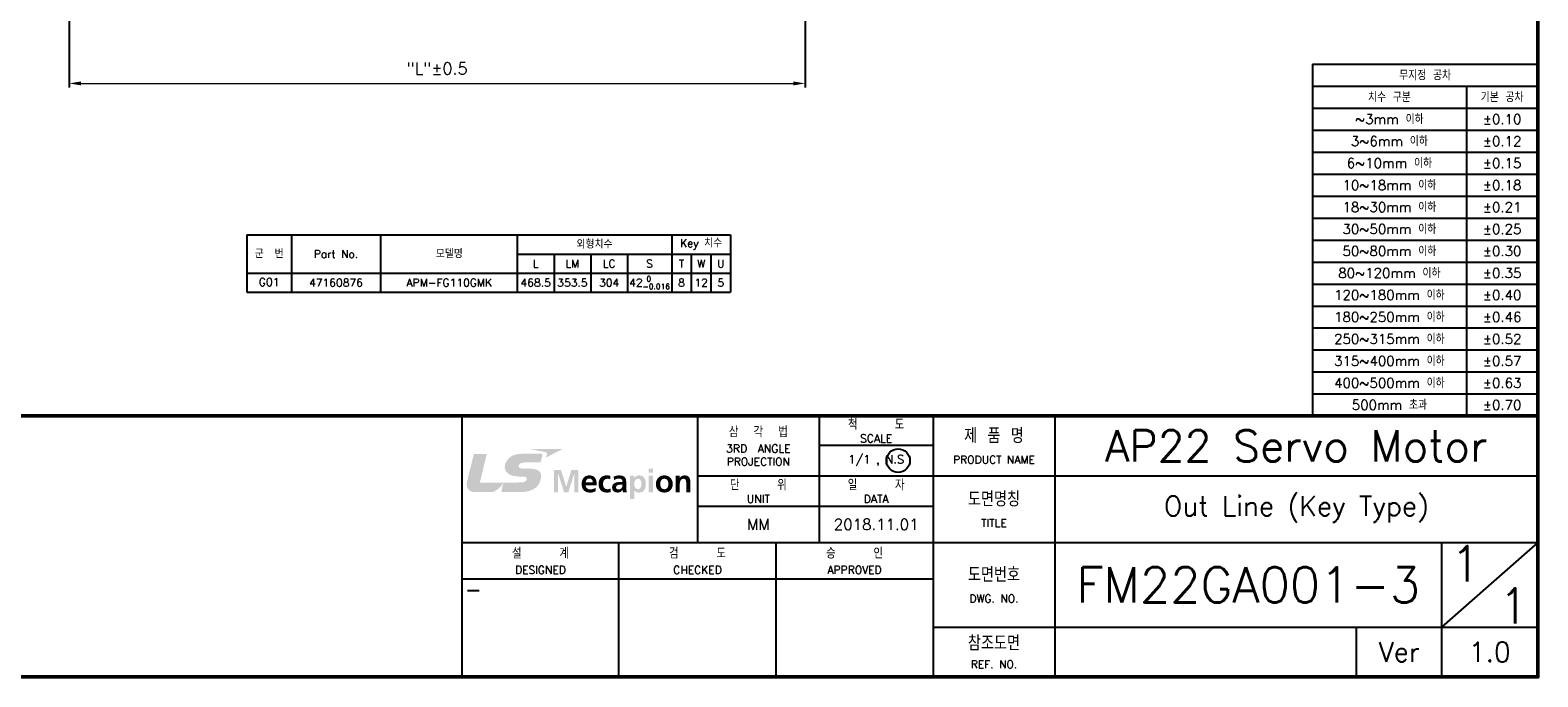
# Model space of a CAD drawing. Header units: inches. Extents: x 0 to 1485, y 0 to 1050.
# Tile 2 of 4: x 525 to 1485, y 0 to 412. Entities that reach past the tile are written whole.
import ezdxf
from ezdxf.enums import TextEntityAlignment as Align

# ---------------------------------------------------------------- set-up
doc = ezdxf.new("R2010")
doc.units = ezdxf.units.IN
doc.header["$LTSCALE"] = 0.25
doc.layers.get('0').update_dxf_attribs({"lineweight": 35})
doc.styles.add('GSG1', font='romans.shx', dxfattribs={"bigfont": 'GSG1.shx'})
doc.dimstyles.new('도면 치수', dxfattribs={"dimscale": 0, "dimtxt": 7.5, "dimasz": 7.5, "dimexe": 2.5, "dimexo": 2.5, "dimgap": 5, "dimtad": 1, "dimdec": 8, "dimdsep": 46, "dimtxsty": 'GSG1', "dimcen": 0, "dimclrd": 3, "dimclre": 3, "dimclrt": 2, "dimadec": 5, "dimazin": 2, "dimtfac": 1, "dimtdec": 8, "dimtmove": 0, "dimatfit": 2, "dimfxl": 0, "dimtolj": 1, "dimtzin": 0, "dimlwd": 15, "dimarcsym": 0})

# ---------------------------------------------------------------- blocks, each defined once
blk = doc.blocks.new('*D6')
at = {"color": 3, "lineweight": -2, "ltscale": 0.5}
for p, q in [((1018.5, 672.5), (1018.5, 375.56)), ((550, 652.5), (550, 375.56))]:
    blk.add_line(p, q, dxfattribs=at)
at = {"color": 3, "lineweight": 15, "ltscale": 0.5}
blk.add_line((557.5, 378.06), (1011, 378.06), dxfattribs=at)
for points in [[(557.5, 379.31), (557.5, 376.81), (550, 378.06)], [(1011, 379.31), (1011, 376.81), (1018.5, 378.06)]]:
    blk.add_solid(points, dxfattribs=at)
at = {"color": 2, "lineweight": 15, "ltscale": 0.5, "insert": (784.25, 387.53), "char_height": 7.5, "attachment_point": 5, "style": 'GSG1'}
blk.add_mtext('\\A1;"L"%%P0.5', dxfattribs=at)

msp = doc.modelspace()

# ---------------------------------------------------------------- hatches: boundary and pattern name
at = {"lineweight": -3}
h = msp.add_hatch(color=240, dxfattribs=at)
h.dxf.hatch_style = 2
edge = h.paths.add_edge_path()
edge.add_spline(control_points=[(843.74833658, 145.10111976), (843.74833658, 145.10111976), (864.02483092, 145.10111976), (864.02483092, 145.10111976), (864.02483092, 145.10111976), (853.59676602, 139.74570462), (853.59676602, 139.74570462), (853.59676602, 139.74570462), (854.01722001, 141.50073061), (854.14281889, 142.02461897), (854.27647758, 142.57906748), (854.09781822, 142.99515573), (853.31668725, 143.15500885), (852.53488462, 143.31419031), (843.74833658, 145.10111976), (843.74833658, 145.10111976)], knot_values=[0, 0, 0, 0, 1, 1, 1, 2, 2, 2, 3, 3, 3, 4, 4, 4, 5, 5, 5, 5], degree=3, periodic=0)
h = msp.add_hatch(color=166, dxfattribs=at)
h.dxf.hatch_style = 2
edge = h.paths.add_edge_path()
edge.add_spline(control_points=[(838.84863714, 127.5428), (840.44851158, 127.5428), (841.33576353, 127.31712502), (841.35725639, 126.24919876), (841.37136107, 125.66217514), (840.96904168, 124.97574706), (840.53716961, 124.64059284), (839.55924468, 123.88699959), (838.6975155, 123.80572973), (834.11214908, 123.80572973), (834.11214908, 123.80572973), (811.47412723, 123.80572973), (811.47412723, 123.80572973), (811.47412723, 123.80572973), (815.84792335, 142.06726886), (815.84792335, 142.06726886), (815.84792335, 142.06726886), (808.28512477, 142.06726886), (808.28512477, 142.06726886), (807.77937101, 142.06726886), (807.58727861, 141.92252791), (807.43682862, 141.3213996), (807.43682862, 141.3213996), (803.28602088, 124.20603417), (803.28602088, 124.20603417), (802.50556156, 120.80210315), (804.26797572, 117.69302726), (808.18773527, 117.69302726), (812.10480821, 117.69302726), (815.24276513, 117.69302726), (818.56878454, 117.69302726), (821.19762945, 117.69302726), (824.72044282, 120.56030853), (826.14770276, 123.21400455), (826.22628602, 123.35975298), (826.27733155, 123.45378422), (826.33240699, 123.57535318), (826.33240699, 123.57535318), (826.33240699, 123.57535318), (826.33240699, 123.57535318), (826.33240699, 123.57535318), (826.36464627, 123.61296568), (826.37337775, 123.55990519), (826.37337775, 123.55990519), (826.37337775, 123.55990519), (826.37337775, 123.55990519), (826.14770276, 122.60548807), (825.3511238, 119.23312469), (825.22149501, 118.68371357), (825.05223878, 117.96773282), (825.4276921, 117.69504221), (825.76821953, 117.69504221), (825.76821953, 117.69504221), (834.24110621, 117.69504221), (836.94853437, 117.69504221), (846.41949554, 117.69504221), (850.12432653, 122.20316868), (850.44739102, 127.61533839), (850.62873699, 130.65288338), (848.69908154, 132.6225021), (843.25601585, 132.6225021), (843.25601585, 132.6225021), (840.56269238, 132.6225021), (839.07834204, 132.6225021), (837.59332004, 132.6225021), (836.06934225, 133.11079292), (836.06934225, 134.32110935), (836.06934225, 135.52672422), (837.72563544, 136.57685172), (839.96760894, 136.57685172), (839.96760894, 136.57685172), (850.14581939, 136.57685172), (850.14581939, 136.57685172), (850.14581939, 136.57685172), (851.03374299, 140.13794924), (851.20971574, 140.88281101), (851.43203247, 141.82110849), (851.14725213, 142.0937991), (850.46418231, 142.0937991), (850.46418231, 142.0937991), (837.8848169, 142.0937991), (837.8848169, 142.0937991), (830.58463415, 142.0937991), (827.30563036, 137.20820435), (827.30563036, 133.72166018), (827.30563036, 130.23545183), (830.11716454, 127.54951652), (837.3629435, 127.54951652), (837.3629435, 127.54951652), (838.84863714, 127.5428), (838.84863714, 127.5428)], knot_values=[0, 0, 0, 0, 1, 1, 1, 2, 2, 2, 3, 3, 3, 4, 4, 4, 5, 5, 5, 6, 6, 6, 7, 7, 7, 8, 8, 8, 9, 9, 9, 10, 10, 10, 11, 11, 11, 12, 12, 12, 13, 13, 13, 14, 14, 14, 15, 15, 15, 16, 16, 16, 17, 17, 17, 18, 18, 18, 19, 19, 19, 20, 20, 20, 21, 21, 21, 22, 22, 22, 23, 23, 23, 24, 24, 24, 25, 25, 25, 26, 26, 26, 27, 27, 27, 28, 28, 28, 29, 29, 29, 30, 30, 30, 30], degree=3, periodic=0)
h = msp.add_hatch(color=253, dxfattribs=at)
h.dxf.hatch_style = 2
edge = h.paths.add_edge_path()
edge.add_spline(control_points=[(858.62407929, 131.84069948), (858.62407929, 131.84069948), (863.09056335, 131.84069948), (863.09056335, 131.84069948), (863.09056335, 131.84069948), (866.40046312, 121.07748037), (866.40046312, 121.07748037), (866.40046312, 121.07748037), (866.44009057, 121.07748037), (866.44009057, 121.07748037), (866.44009057, 121.07748037), (869.75066199, 131.84069948), (869.75066199, 131.84069948), (869.75066199, 131.84069948), (874.21714605, 131.84069948), (874.21714605, 131.84069948), (874.21714605, 131.84069948), (874.21714605, 117.63862346), (874.21714605, 117.63862346), (874.21714605, 117.63862346), (871.54531544, 117.63862346), (871.54531544, 117.63862346), (871.54531544, 117.63862346), (871.54531544, 129.35861048), (871.54531544, 129.35861048), (871.54531544, 129.35861048), (871.50501633, 129.35861048), (871.50501633, 129.35861048), (871.50501633, 129.35861048), (867.75652798, 117.63862346), (867.75652798, 117.63862346), (867.75652798, 117.63862346), (865.08469736, 117.63862346), (865.08469736, 117.63862346), (865.08469736, 117.63862346), (861.33553736, 129.35861048), (861.33553736, 129.35861048), (861.33553736, 129.35861048), (861.2959099, 129.31763972), (861.2959099, 129.31763972), (861.2959099, 129.31763972), (861.2959099, 117.63862346), (861.2959099, 117.63862346), (861.2959099, 117.63862346), (858.62407929, 117.63862346), (858.62407929, 117.63862346), (858.62407929, 117.63862346), (858.62407929, 131.84069948), (858.62407929, 131.84069948)], knot_values=[0, 0, 0, 0, 1, 1, 1, 2, 2, 2, 3, 3, 3, 4, 4, 4, 5, 5, 5, 6, 6, 6, 7, 7, 7, 8, 8, 8, 9, 9, 9, 10, 10, 10, 11, 11, 11, 12, 12, 12, 13, 13, 13, 14, 14, 14, 15, 15, 15, 16, 16, 16, 16], degree=3, periodic=0)
h = msp.add_hatch(color=253, dxfattribs=at)
edge = h.paths.add_edge_path()
edge.add_spline(control_points=[(884.41607106, 127.1536405), (884.29969833, 127.27178712), (884.17528166, 127.38217035), (884.04241701, 127.48438255)], knot_values=[3.3437465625, 3.3437465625, 3.3437465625, 3.3437465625, 3.4062459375, 3.4062459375, 3.4062459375, 3.4062459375], degree=3, periodic=0)
edge.add_spline(control_points=[(884.04241701, 127.48438255), (883.90955237, 127.58659476), (883.76823975, 127.68063595), (883.61807513, 127.76609848)], knot_values=[3.2812471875, 3.2812471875, 3.2812471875, 3.2812471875, 3.3437465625, 3.3437465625, 3.3437465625, 3.3437465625], degree=3, periodic=0)
edge.add_spline(control_points=[(883.61807513, 127.76609848), (883.46791051, 127.85156101), (883.30889389, 127.92844489), (883.14062124, 127.99634247)], knot_values=[3.2187478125, 3.2187478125, 3.2187478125, 3.2187478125, 3.2812471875, 3.2812471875, 3.2812471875, 3.2812471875], degree=3, periodic=0)
edge.add_spline(control_points=[(883.14062124, 127.99634247), (882.97234859, 128.06424005), (882.79481991, 128.12315135), (882.60763117, 128.17266871)], knot_values=[3.1562484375, 3.1562484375, 3.1562484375, 3.1562484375, 3.2187478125, 3.2187478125, 3.2187478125, 3.2187478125], degree=3, periodic=0)
edge.add_spline(control_points=[(882.60763117, 128.17266871), (882.42044243, 128.22218607), (882.22359363, 128.26230951), (882.01668075, 128.29263138)], knot_values=[3.0937490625, 3.0937490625, 3.0937490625, 3.0937490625, 3.1562484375, 3.1562484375, 3.1562484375, 3.1562484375], degree=3, periodic=0)
edge.add_spline(control_points=[(882.01668075, 128.29263138), (881.80976787, 128.32295325), (881.5927909, 128.34347356), (881.36534582, 128.35378467)], knot_values=[3.0312496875, 3.0312496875, 3.0312496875, 3.0312496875, 3.0937490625, 3.0937490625, 3.0937490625, 3.0937490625], degree=3, periodic=0)
edge.add_spline(control_points=[(881.36534582, 128.35378467), (881.25162328, 128.35894022), (881.13528371, 128.36154347), (881.01627661, 128.36154347)], knot_values=[3, 3, 3, 3, 3.0312496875, 3.0312496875, 3.0312496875, 3.0312496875], degree=3, periodic=0)
edge.add_spline(control_points=[(881.01627661, 128.36154347), (877.82593085, 128.36154347), (876.25023587, 125.85829744), (876.25023587, 122.82713315)], knot_values=[2, 2, 2, 2, 3, 3, 3, 3], degree=3, periodic=0)
edge.add_spline(control_points=[(876.25023587, 122.82713315), (876.25023587, 119.38827624), (878.22489198, 117.39414223), (881.61404665, 117.39414223)], knot_values=[1, 1, 1, 1, 2, 2, 2, 2], degree=3, periodic=0)
edge.add_spline(control_points=[(881.61404665, 117.39414223), (883.05003807, 117.39414223), (884.16699491, 117.67892257), (885.14357654, 118.22833369)], knot_values=[0, 0, 0, 0, 1, 1, 1, 1], degree=3, periodic=0)
edge.add_spline(control_points=[(885.14357654, 118.22833369), (885.14357654, 118.22833369), (885.14357654, 118.7827822), (885.14357654, 119.33723071)], knot_values=[7.5, 7.5, 7.5, 7.5, 8, 8, 8, 8], degree=3, periodic=0)
edge.add_spline(control_points=[(885.14357654, 119.33723071), (885.14357654, 119.89167922), (885.14357654, 120.44612773), (885.14357654, 120.44612773), (884.14684536, 119.87656706), (883.02988852, 119.38827624), (881.73427231, 119.38827624)], knot_values=[6, 6, 6, 6, 6.5, 6.5, 6.5, 7.5, 7.5, 7.5, 7.5], degree=3, periodic=0)
edge.add_spline(control_points=[(881.73427231, 119.38827624), (880.07865078, 119.38827624), (878.92273814, 120.34470832), (878.80251247, 122.03391244)], knot_values=[5, 5, 5, 5, 6, 6, 6, 6], degree=3, periodic=0)
edge.add_spline(control_points=[(878.80251247, 122.03391244), (878.80251247, 122.03391244), (885.9011997, 122.03391244), (885.9011997, 122.03391244), (885.9011997, 122.2628121), (885.89699275, 122.48781974), (885.88817461, 122.70852752)], knot_values=[3.937490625, 3.937490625, 3.937490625, 3.937490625, 4.937490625, 4.937490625, 4.937490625, 5, 5, 5, 5], degree=3, periodic=0)
edge.add_spline(control_points=[(885.88817461, 122.70852752), (885.87054116, 123.14987246), (885.8344689, 123.57402348), (885.7767256, 123.97771949)], knot_values=[3.812491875, 3.812491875, 3.812491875, 3.812491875, 3.937490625, 3.937490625, 3.937490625, 3.937490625], degree=3, periodic=0)
edge.add_spline(control_points=[(885.7767256, 123.97771949), (885.7189823, 124.38141549), (885.63956796, 124.7646565), (885.53525036, 125.1241814)], knot_values=[3.687493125, 3.687493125, 3.687493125, 3.687493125, 3.812491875, 3.812491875, 3.812491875, 3.812491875], degree=3, periodic=0)
edge.add_spline(control_points=[(885.53525036, 125.1241814), (885.45701215, 125.39382508), (885.36476586, 125.65012845), (885.25714788, 125.89171575)], knot_values=[3.5937440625, 3.5937440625, 3.5937440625, 3.5937440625, 3.687493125, 3.687493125, 3.687493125, 3.687493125], degree=3, periodic=0)
edge.add_spline(control_points=[(885.25714788, 125.89171575), (885.18540256, 126.05277396), (885.10682539, 126.20729168), (885.02101232, 126.35486129)], knot_values=[3.5312446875, 3.5312446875, 3.5312446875, 3.5312446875, 3.5937440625, 3.5937440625, 3.5937440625, 3.5937440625], degree=3, periodic=0)
edge.add_spline(control_points=[(885.02101232, 126.35486129), (884.93519926, 126.5024309), (884.84215031, 126.64305239), (884.74146144, 126.77631814)], knot_values=[3.4687453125, 3.4687453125, 3.4687453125, 3.4687453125, 3.5312446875, 3.5312446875, 3.5312446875, 3.5312446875], degree=3, periodic=0)
edge.add_spline(control_points=[(884.74146144, 126.77631814), (884.64077257, 126.90958389), (884.53244379, 127.03549389), (884.41607106, 127.1536405)], knot_values=[3.4062459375, 3.4062459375, 3.4062459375, 3.4062459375, 3.4687453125, 3.4687453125, 3.4687453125, 3.4687453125], degree=3, periodic=0)
edge = h.paths.add_edge_path(flags=16)
edge.add_spline(control_points=[(881.07571778, 123.90513419), (879.93911513, 123.90513419), (878.80251247, 123.90513419), (878.80251247, 123.90513419), (878.92273814, 125.30955797), (879.6803613, 126.36740946), (881.17545807, 126.36740946)], knot_values=[1, 1, 1, 1, 1.5, 1.5, 1.5, 2.5, 2.5, 2.5, 2.5], degree=3, periodic=0)
edge.add_spline(control_points=[(881.17545807, 126.36740946), (882.67122649, 126.36740946), (883.26966819, 125.22828811), (883.34892309, 123.90513419)], knot_values=[0, 0, 0, 0, 1, 1, 1, 1], degree=3, periodic=0)
edge.add_spline(control_points=[(883.34892309, 123.90513419), (883.34892309, 123.90513419), (882.21232044, 123.90513419), (881.07571778, 123.90513419)], knot_values=[2.5, 2.5, 2.5, 2.5, 3, 3, 3, 3], degree=3, periodic=0)
h = msp.add_hatch(color=253, dxfattribs=at)
h.dxf.hatch_style = 2
edge = h.paths.add_edge_path()
edge.add_spline(control_points=[(894.35595179, 125.85829744), (893.87773575, 126.08262912), (893.35922061, 126.24516885), (892.54114879, 126.24516885), (890.88619891, 126.24516885), (889.82969072, 124.90253702), (889.82969072, 122.92855256), (889.82969072, 120.99553886), (890.72701744, 119.51051686), (892.6009258, 119.51051686), (893.35922061, 119.51051686), (894.19677033, 119.7952972), (894.65483681, 119.99880767), (894.65483681, 119.99880767), (894.77439082, 117.74071453), (894.77439082, 117.74071453), (893.99728976, 117.4962333), (893.19936749, 117.39414223), (892.10256021, 117.39414223), (888.73288343, 117.39414223), (887.0383061, 119.73417689), (887.0383061, 122.92855256), (887.0383061, 125.96038851), (888.79266044, 128.36154347), (892.00315575, 128.36154347), (893.07981349, 128.36154347), (893.8575862, 128.23930286), (894.59505981, 128.01564283), (894.59505981, 128.01564283), (894.35595179, 125.85829744), (894.35595179, 125.85829744)], knot_values=[0, 0, 0, 0, 1, 1, 1, 2, 2, 2, 3, 3, 3, 4, 4, 4, 5, 5, 5, 6, 6, 6, 7, 7, 7, 8, 8, 8, 9, 9, 9, 10, 10, 10, 10], degree=3, periodic=0)
h = msp.add_hatch(color=253, dxfattribs=at)
edge = h.paths.add_edge_path()
edge.add_spline(control_points=[(904.70476178, 123.27477896), (904.70476178, 123.61044027), (904.70476178, 123.94610494), (904.70476178, 123.94610494), (904.70476178, 127.0390612), (903.40847392, 128.36154347), (900.27790517, 128.36154347)], knot_values=[1, 1, 1, 1, 1.500005, 1.500005, 1.500005, 2.500005, 2.500005, 2.500005, 2.500005], degree=3, periodic=0)
edge.add_spline(control_points=[(900.27790517, 128.36154347), (899.14147043, 128.36154347), (897.74577811, 128.05594193), (896.70874783, 127.56832277)], knot_values=[0, 0, 0, 0, 1, 1, 1, 1], degree=3, periodic=0)
edge.add_spline(control_points=[(896.70874783, 127.56832277), (896.70874783, 127.56832277), (896.72856156, 126.98331411), (896.74837528, 126.39830544)], knot_values=[15.5, 15.5, 15.5, 15.5, 16, 16, 16, 16], degree=3, periodic=0)
edge.add_spline(control_points=[(896.74837528, 126.39830544), (896.76818901, 125.81329678), (896.78800274, 125.22828811), (896.78800274, 125.22828811), (897.68532946, 125.9200894), (898.82243585, 126.36740946), (899.95887059, 126.36740946)], knot_values=[14, 14, 14, 14, 14.5, 14.5, 14.5, 15.5, 15.5, 15.5, 15.5], degree=3, periodic=0)
edge.add_spline(control_points=[(899.95887059, 126.36740946), (901.53389392, 126.36740946), (902.27203918, 125.79784879), (902.27203918, 124.10931632)], knot_values=[13, 13, 13, 13, 14, 14, 14, 14], degree=3, periodic=0)
edge.add_spline(control_points=[(902.27203918, 124.10931632), (902.27203918, 124.10931632), (900.79642031, 124.10931632), (900.79642031, 124.10931632), (899.67946347, 124.10931632), (898.36369771, 124.00722525), (897.34681698, 123.49811323)], knot_values=[11, 11, 11, 11, 12, 12, 12, 13, 13, 13, 13], degree=3, periodic=0)
edge.add_spline(control_points=[(897.34681698, 123.49811323), (896.32993625, 122.99034452), (895.59179099, 122.07421155), (895.59179099, 120.50791969)], knot_values=[10, 10, 10, 10, 11, 11, 11, 11], degree=3, periodic=0)
edge.add_spline(control_points=[(895.59179099, 120.50791969), (895.59179099, 118.51311403), (897.36629488, 117.39414223), (899.18109788, 117.39414223)], knot_values=[9, 9, 9, 9, 10, 10, 10, 10], degree=3, periodic=0)
edge.add_spline(control_points=[(899.18109788, 117.39414223), (900.39745918, 117.39414223), (901.73337449, 118.04564442), (902.35129409, 119.20491532)], knot_values=[8, 8, 8, 8, 9, 9, 9, 9], degree=3, periodic=0)
edge.add_spline(control_points=[(902.39159319, 119.20491532), (902.39159319, 119.20491532), (902.39159319, 119.20491532), (902.39159319, 119.20491532)], knot_values=[7, 7, 7, 7, 7.00001, 7.00001, 7.00001, 7.00001], degree=3, periodic=0)
edge.add_spline(control_points=[(902.39159319, 119.20491532), (902.41107109, 118.87983588), (902.41107109, 118.18803459), (902.5111472, 117.63862346)], knot_values=[6, 6, 6, 6, 7, 7, 7, 7], degree=3, periodic=0)
edge.add_spline(control_points=[(902.5111472, 117.63862346), (902.5111472, 117.63862346), (904.86394324, 117.63862346), (904.86394324, 117.63862346), (904.80416624, 118.45266537), (904.76453878, 119.18476577), (904.74438923, 119.97865812)], knot_values=[4, 4, 4, 4, 5, 5, 5, 6, 6, 6, 6], degree=3, periodic=0)
edge.add_spline(control_points=[(904.74438923, 119.97865812), (904.72423968, 120.75172927), (904.70476178, 121.54494998), (904.70476178, 122.60347312), (904.70476178, 122.60347312), (904.70476178, 122.93912436), (904.70476178, 123.27477896)], knot_values=[2.500005, 2.500005, 2.500005, 2.500005, 3.500005, 3.500005, 3.500005, 4, 4, 4, 4], degree=3, periodic=0)
edge = h.paths.add_edge_path(flags=16)
edge.add_spline(control_points=[(898.1440676, 120.67045941), (898.1440676, 122.27772202), (899.91857149, 122.4812325), (901.11545489, 122.4812325), (901.11545489, 122.4812325), (901.40459518, 122.4812325), (901.69373836, 122.4812325)], knot_values=[2.500005, 2.500005, 2.500005, 2.500005, 3.500005, 3.500005, 3.500005, 4, 4, 4, 4], degree=3, periodic=0)
edge.add_spline(control_points=[(901.69373836, 122.4812325), (901.98288733, 122.4812325), (902.27203918, 122.4812325), (902.27203918, 122.4812325), (902.27203918, 121.66719059), (902.15248517, 120.91494065), (901.71322494, 120.32455877)], knot_values=[1, 1, 1, 1, 1.500005, 1.500005, 1.500005, 2.500005, 2.500005, 2.500005, 2.500005], degree=3, periodic=0)
edge.add_spline(control_points=[(901.71322494, 120.32455877), (901.2947859, 119.75432644), (900.65671675, 119.38827624), (899.83931658, 119.38827624)], knot_values=[0, 0, 0, 0, 1, 1, 1, 1], degree=3, periodic=0)
edge.add_spline(control_points=[(899.83931658, 119.38827624), (898.88221286, 119.38827624), (898.1440676, 119.77514765), (898.1440676, 120.67045941)], knot_values=[4, 4, 4, 4, 5, 5, 5, 5], degree=3, periodic=0)
h = msp.add_hatch(color=253, dxfattribs=at)
edge = h.paths.add_edge_path()
edge.add_spline(control_points=[(917.12696069, 122.90840301), (917.12696069, 125.79784879), (915.97037639, 128.36154347), (912.82032974, 128.36154347)], knot_values=[4, 4, 4, 4, 5, 5, 5, 5], degree=3, periodic=0)
edge.add_spline(control_points=[(912.82032974, 128.36154347), (911.24463476, 128.36154347), (910.22775403, 127.64892098), (909.62998398, 126.63204025)], knot_values=[3, 3, 3, 3, 4, 4, 4, 4], degree=3, periodic=0)
edge.add_spline(control_points=[(909.58968488, 126.63204025), (909.58968488, 126.63204025), (909.58968488, 126.63204025), (909.58968488, 126.63204025)], knot_values=[2, 2, 2, 2, 2.00001, 2.00001, 2.00001, 2.00001], degree=3, periodic=0)
edge.add_spline(control_points=[(909.58968488, 126.63204025), (909.58968488, 126.63204025), (909.58968488, 127.00346366), (909.58968488, 127.37488707)], knot_values=[1.5, 1.5, 1.5, 1.5, 2, 2, 2, 2], degree=3, periodic=0)
edge.add_spline(control_points=[(909.58968488, 127.37488707), (909.58968488, 127.74631048), (909.58968488, 128.11773389), (909.58968488, 128.11773389), (909.58968488, 128.11773389), (908.95161572, 128.11773389), (908.31354657, 128.11773389)], knot_values=[0.5, 0.5, 0.5, 0.5, 1, 1, 1, 1.5, 1.5, 1.5, 1.5], degree=3, periodic=0)
edge.add_spline(control_points=[(908.31354657, 128.11773389), (907.67547742, 128.11773389), (907.03740827, 128.11773389), (907.03740827, 128.11773389), (907.03740827, 128.11773389), (907.03740827, 124.42947291), (907.03740827, 120.74132257)], knot_values=[10.4999849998, 10.4999849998, 10.4999849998, 10.4999849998, 10.9999849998, 10.9999849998, 10.9999849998, 11.5, 11.5, 11.5, 11.5], degree=3, periodic=0)
edge.add_spline(control_points=[(907.03740827, 120.74132257), (907.03740827, 117.05339352), (907.03740827, 113.3655751), (907.03740827, 113.3655751), (907.03740827, 113.3655751), (907.70535256, 113.3655751), (908.37330354, 113.3655751)], knot_values=[9.5000049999, 9.5000049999, 9.5000049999, 9.5000049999, 9.9999899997, 9.9999899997, 9.9999899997, 10.4999849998, 10.4999849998, 10.4999849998, 10.4999849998], degree=3, periodic=0)
edge.add_spline(control_points=[(908.37330354, 113.3655751), (909.04126787, 113.3655751), (909.70923889, 113.3655751), (909.70923889, 113.3655751), (909.70923889, 113.3655751), (909.70923889, 114.73401078), (909.70923889, 116.10247383)], knot_values=[8.5000099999, 8.5000099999, 8.5000099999, 8.5000099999, 9.0000149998, 9.0000149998, 9.0000149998, 9.5000049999, 9.5000049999, 9.5000049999, 9.5000049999], degree=3, periodic=0)
edge.add_spline(control_points=[(909.70923889, 116.10247383), (909.70923889, 117.47099162), (909.70923889, 118.83953677), (909.70923889, 118.83953677), (909.70923889, 118.83953677), (909.70923889, 118.83953677), (909.70923889, 118.83953677)], knot_values=[7.9999900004, 7.9999900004, 7.9999900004, 7.9999900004, 8.5000000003, 8.5000000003, 8.5000000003, 8.5000099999, 8.5000099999, 8.5000099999, 8.5000099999], degree=3, periodic=0)
edge.add_spline(control_points=[(909.70923889, 118.83953677), (909.70923969, 118.83953677), (909.74953477, 118.83953677), (909.74953799, 118.83953677)], knot_values=[7.00004, 7.00004, 7.00004, 7.00004, 7.9999900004, 7.9999900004, 7.9999900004, 7.9999900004], degree=3, periodic=0)
edge.add_spline(control_points=[(909.74953799, 118.83953677), (909.74953799, 118.83953677), (909.74953799, 118.83953677), (909.74953799, 118.83953677), (910.68649217, 117.67892257), (911.62344634, 117.39414223), (912.76055273, 117.39414223)], knot_values=[6, 6, 6, 6, 6.00004, 6.00004, 6.00004, 7.00004, 7.00004, 7.00004, 7.00004], degree=3, periodic=0)
edge.add_spline(control_points=[(912.76055273, 117.39414223), (915.97037639, 117.39414223), (917.12696069, 120.03910678), (917.12696069, 122.90840301)], knot_values=[5, 5, 5, 5, 6, 6, 6, 6], degree=3, periodic=0)
edge = h.paths.add_edge_path(flags=16)
edge.add_spline(control_points=[(912.12181193, 126.24516885), (913.85668837, 126.24516885), (914.33557606, 124.31215514), (914.33557606, 122.90840301)], knot_values=[2, 2, 2, 2, 3, 3, 3, 3], degree=3, periodic=0)
edge.add_spline(control_points=[(914.33557606, 122.90840301), (914.33557606, 121.46368012), (913.83721047, 119.51051686), (912.08218448, 119.51051686)], knot_values=[1, 1, 1, 1, 2, 2, 2, 2], degree=3, periodic=0)
edge.add_spline(control_points=[(912.08218448, 119.51051686), (910.30768058, 119.51051686), (909.72938844, 121.42270936), (909.72938844, 122.90840301)], knot_values=[0, 0, 0, 0, 1, 1, 1, 1], degree=3, periodic=0)
edge.add_spline(control_points=[(909.72938844, 122.90840301), (909.72938844, 124.3739471), (910.40708504, 126.24516885), (912.12181193, 126.24516885)], knot_values=[3, 3, 3, 3, 4, 4, 4, 4], degree=3, periodic=0)
h = msp.add_hatch(color=253, dxfattribs=at)
h.dxf.hatch_style = 2
edge = h.paths.add_edge_path()
edge.add_spline(control_points=[(918.98139114, 128.11773389), (918.98139114, 128.11773389), (921.65322176, 128.11773389), (921.65322176, 128.11773389), (921.65322176, 128.11773389), (921.65322176, 117.63862346), (921.65322176, 117.63862346), (921.65322176, 117.63862346), (918.98139114, 117.63862346), (918.98139114, 117.63862346), (918.98139114, 117.63862346), (918.98139114, 128.11773389), (918.98139114, 128.11773389)], knot_values=[0, 0, 0, 0, 1, 1, 1, 2, 2, 2, 3, 3, 3, 4, 4, 4, 4], degree=3, periodic=0)
edge = h.paths.add_edge_path()
edge.add_spline(control_points=[(918.98139114, 132.63425601), (918.98139114, 132.63425601), (921.65322176, 132.63425601), (921.65322176, 132.63425601), (921.65322176, 132.63425601), (921.65322176, 130.02992639), (921.65322176, 130.02992639), (921.65322176, 130.02992639), (918.98139114, 130.02992639), (918.98139114, 130.02992639), (918.98139114, 130.02992639), (918.98139114, 132.63425601), (918.98139114, 132.63425601)], knot_values=[0, 0, 0, 0, 1, 1, 1, 2, 2, 2, 3, 3, 3, 4, 4, 4, 4], degree=3, periodic=0)
h = msp.add_hatch(color=253, dxfattribs=at)
edge = h.paths.add_edge_path()
edge.add_spline(control_points=[(934.25542333, 122.80631194), (934.25542333, 126.2653184), (931.92210519, 128.36154347), (928.87146299, 128.36154347)], knot_values=[0, 0, 0, 0, 1, 1, 1, 1], degree=3, periodic=0)
edge.add_spline(control_points=[(928.87146299, 128.36154347), (925.84097035, 128.36154347), (923.50765221, 126.2653184), (923.50765221, 122.80631194), (923.50765221, 119.7952972), (925.48163667, 117.39414223), (928.87146299, 117.39414223)], knot_values=[2, 2, 2, 2, 3, 3, 3, 4, 4, 4, 4], degree=3, periodic=0)
edge.add_spline(control_points=[(928.87146299, 117.39414223), (932.28143887, 117.39414223), (934.25542333, 119.7952972), (934.25542333, 122.80631194)], knot_values=[1, 1, 1, 1, 2, 2, 2, 2], degree=3, periodic=0)
edge = h.paths.add_edge_path(flags=16)
edge.add_spline(control_points=[(928.87146299, 126.24516885), (930.62648899, 126.24516885), (931.4640387, 124.73932565), (931.4640387, 123.13273469)], knot_values=[1, 1, 1, 1, 2, 2, 2, 2], degree=3, periodic=0)
edge.add_spline(control_points=[(931.4640387, 123.13273469), (931.4640387, 121.38241026), (930.92537401, 119.51051686), (928.87146299, 119.51051686)], knot_values=[0, 0, 0, 0, 1, 1, 1, 1], degree=3, periodic=0)
edge.add_spline(control_points=[(928.87146299, 119.51051686), (926.83770153, 119.51051686), (926.29903683, 121.40255981), (926.29903683, 123.13273469), (926.29903683, 124.69902654), (927.13658655, 126.24516885), (928.87146299, 126.24516885)], knot_values=[2, 2, 2, 2, 3, 3, 3, 4, 4, 4, 4], degree=3, periodic=0)
h = msp.add_hatch(color=253, dxfattribs=at)
h.dxf.hatch_style = 2
edge = h.paths.add_edge_path()
edge.add_spline(control_points=[(936.05007678, 128.11773389), (936.05007678, 128.11773389), (938.58220383, 128.11773389), (938.58220383, 128.11773389), (938.58220383, 128.11773389), (938.58220383, 126.69316056), (938.58220383, 126.69316056), (938.58220383, 126.69316056), (938.62183128, 126.69316056), (938.62183128, 126.69316056), (939.459381, 127.89340221), (940.59581574, 128.36154347), (941.99217971, 128.36154347), (944.42423066, 128.36154347), (945.48141049, 126.61189069), (945.48141049, 124.25170648), (945.48141049, 124.25170648), (945.48141049, 117.63862346), (945.48141049, 117.63862346), (945.48141049, 117.63862346), (942.80957988, 117.63862346), (942.80957988, 117.63862346), (942.80957988, 117.63862346), (942.80957988, 123.2341541), (942.80957988, 123.2341541), (942.80957988, 124.51633727), (942.78943032, 126.24516885), (941.07470343, 126.24516885), (939.14034643, 126.24516885), (938.72190739, 124.10931632), (938.72190739, 122.76601284), (938.72190739, 122.76601284), (938.72190739, 117.63862346), (938.72190739, 117.63862346), (938.72190739, 117.63862346), (936.05007678, 117.63862346), (936.05007678, 117.63862346), (936.05007678, 117.63862346), (936.05007678, 128.11773389), (936.05007678, 128.11773389)], knot_values=[0, 0, 0, 0, 1, 1, 1, 2, 2, 2, 3, 3, 3, 4, 4, 4, 5, 5, 5, 6, 6, 6, 7, 7, 7, 8, 8, 8, 9, 9, 9, 10, 10, 10, 11, 11, 11, 12, 12, 12, 13, 13, 13, 13], degree=3, periodic=0)

# ---------------------------------------------------------------- linework, layer by layer
for p, q in [((1341.49999738, 390.2499995), (1484.99999738, 390.2499995)), ((1341.49999738, 390.2499995), (1341.49999738, 166.2499995)), ((1341.49999738, 376.2499995), (1484.99999738, 376.2499995)), ((1439.49999738, 376.2499995), (1439.49999738, 166.2499995)), ((1341.49999738, 362.2499995), (1484.99999738, 362.2499995)), ((1341.49999738, 348.2499995), (1484.99999738, 348.2499995)), ((1341.49999738, 334.2499995), (1484.99999738, 334.2499995)), ((1341.49999738, 320.2499995), (1484.99999738, 320.2499995)), ((1341.49999738, 306.2499995), (1484.99999738, 306.2499995)), ((1341.49999738, 292.2499995), (1484.99999738, 292.2499995)), ((1341.49999738, 278.2499995), (1484.99999738, 278.2499995)), ((1341.49999738, 264.2499995), (1484.99999738, 264.2499995)), ((1341.49999738, 250.2499995), (1484.99999738, 250.2499995)), ((1341.49999738, 236.2499995), (1484.99999738, 236.2499995)), ((1341.49999738, 222.2499995), (1484.99999738, 222.2499995)), ((1341.49999738, 208.2499995), (1484.99999738, 208.2499995)), ((1341.49999738, 194.2499995), (1484.99999738, 194.2499995)), ((1341.49999738, 180.2499995), (1484.99999738, 180.2499995)), ((799.99999738, 166.2499995), (799.99999738, -0.0000005)), ((949.99999738, 166.2499995), (949.99999738, 85.4999995)), ((1027.49999738, 166.2499995), (1027.49999738, 85.4999995)), ((1099.99999738, 166.2499995), (1099.99999738, -0.0000005)), ((1177.49999738, 166.2499995), (1177.49999738, -0.0000005)), ((1027.49999738, 147.4999995), (1099.99999738, 147.4999995)), ((949.99999738, 127.9999995), (1484.99999738, 127.9999995)), ((949.99999738, 108.7499995), (1099.99999738, 108.7499995)), ((799.99999738, 85.4999995), (1484.99999738, 85.4999995)), ((899.99999738, -0.0000005), (899.99999738, 85.4999995)), ((999.99999738, -0.0000005), (999.99999738, 85.4999995)), ((1423.74999738, 85.4999995), (1423.74999738, -0.0000005)), ((1484.99999738, 85.4999995), (1423.74999738, 31.7499995)), ((799.99999738, 62.4999995), (1099.99999738, 62.4999995)), ((811.01701411, 54.79286314), (803.54418802, 54.79286314)), ((1099.99999738, 31.7499995), (1484.99999738, 31.7499995)), ((1369.62499738, -0.0000005), (1369.62499738, 31.7499995))]:
    msp.add_line(p, q, dxfattribs=at)
at = {"color": 7, "linetype": 'Continuous', "lineweight": -3}
for p, q in [((663.14999738, 281.4999995), (663.14999738, 245.0499995)), ((663.14999738, 281.4999995), (971.07499738, 281.4999995)), ((691.49999738, 281.4999995), (691.49999738, 245.0499995)), ((748.19999738, 281.4999995), (748.19999738, 245.0499995)), ((835.27499738, 281.4999995), (835.27499738, 245.0499995)), ((933.57499738, 281.4999995), (933.57499738, 245.0499995)), ((971.07499738, 281.4999995), (971.07499738, 245.0499995)), ((835.27499738, 269.3499995), (971.07499738, 269.3499995)), ((858.67499738, 269.3499995), (858.67499738, 245.0499995)), ((882.07499738, 269.3499995), (882.07499738, 245.0499995)), ((905.47499738, 269.3499995), (905.47499738, 245.0499995)), ((946.07499738, 269.3499995), (946.07499738, 245.0499995)), ((958.57499738, 269.3499995), (958.57499738, 245.0499995)), ((663.14999738, 257.1999995), (971.07499738, 257.1999995)), ((663.14999738, 245.0499995), (971.07499738, 245.0499995))]:
    msp.add_line(p, q, dxfattribs=at)
at = {"lineweight": 50}
msp.add_line((-0.00000262, 166.2499995), (1484.99999738, 166.2499995), dxfattribs=at)
at = {"color": 1, "lineweight": 50}
msp.add_lwpolyline([(-0.00000262, -0.0000005), (1484.99999738, -0.0000005), (1484.99999738, 1049.9999995), (-0.00000262, 1049.9999995)], close=True, dxfattribs=at)
at = {"lineweight": -3}
msp.add_circle((1077.74999738, 137.7499995), 7.5, dxfattribs=at)

# ---------------------------------------------------------------- texts
at = {"color": 2, "linetype": 'Continuous', "lineweight": -3, "style": 'GSG1'}
for s, p in [('L', (846.97499738, 263.2749995)), ('LM', (870.37499738, 263.2749995)), ('LC', (893.77499738, 263.2749995)), ('S', (919.52499738, 263.2749995)), ('T', (939.82499738, 263.2749995)), ('W', (952.32499738, 263.2749995)), ('U', (964.82499738, 263.2749995)), ('468.5', (846.97499738, 251.1249995)), ('353.5', (870.37499738, 251.1249995)), ('304', (893.77499738, 251.1249995)), ('8', (939.82499738, 251.1249995)), ('12', (952.32499738, 251.1249995)), ('5', (964.82499738, 251.1249995))]:
    msp.add_text(s, height=5, dxfattribs=at).set_placement(p, align=Align.MIDDLE_CENTER)
at = {"color": 2, "lineweight": -3, "attachment_point": 5, "style": 'GSG1'}
for s, insert, char_height, width in [('무지정 공차', (1413.24999738, 383.2499995), 6.25, 122.1971645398), ('치수 구분', (1390.49999738, 369.2499995), 6.25, 95.4131033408), ('기본 공차', (1462.24999738, 369.2499995), 6.25, 46.1776962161), ('~3mm 이하', (1390.49999738, 355.2499995), 6.25, 95.4131033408), ('%%P0.10', (1462.24999738, 355.2499995), 6.25, 46.1776962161), ('%%P0.12', (1462.24999738, 341.2499995), 6.25, 46.1776962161), ('\\A1;3~6mm 이하', (1390.49999738, 341.2499995), 6.25, 95.4131033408), ('6~10mm 이하', (1390.49999738, 327.2499995), 6.25, 95.4131033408), ('%%P0.15', (1462.24999738, 327.2499995), 6.25, 46.1776962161), ('10~18mm 이하', (1390.49999738, 313.2499995), 6.25, 95.4131033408), ('%%P0.18', (1462.24999738, 313.2499995), 6.25, 46.1776962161), ('18~30mm 이하', (1390.49999738, 299.2499995), 6.25, 95.4131033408), ('%%P0.21', (1462.24999738, 299.2499995), 6.25, 46.1776962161), ('30~50mm 이하', (1390.49999738, 285.2499995), 6.25, 95.4131033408), ('%%P0.25', (1462.24999738, 285.2499995), 6.25, 46.1776962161), ('외형치수', (884.42499738, 275.4249995), 5, 71.0246949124), ('Key 치수', (952.32499738, 275.4249995), 5, 71.0246949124), ('군  번', (677.32499738, 269.3499995), 5, 71.0246949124), ('Part No.', (719.84999738, 269.3499995), 5, 71.0246949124), ('모델명', (791.99062238, 269.3499995), 5, 71.0246949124), ('50~80mm 이하', (1390.49999738, 271.2499995), 6.25, 95.4131033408), ('%%P0.30', (1462.24999738, 271.2499995), 6.25, 46.1776962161), ('80~120mm 이하', (1390.49999738, 257.2499995), 6.25, 95.4131033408), ('%%P0.35', (1462.24999738, 257.2499995), 6.25, 46.1776962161), ('G01', (677.32499738, 251.48947777), 5, 71.0246949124), ('47160876', (719.84999738, 251.1249995), 5, 71.0246949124), ('APM-FG110GMK', (791.99062238, 251.1249995), 5, 71.0246949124), ('\\A1;42{\\H0.7x;\\S 0^ -0.016;}', (919.52499738, 251.1249995), 5, 71.0246949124), ('120~180mm 이하', (1390.49999738, 243.2499995), 6.25, 95.4131033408), ('%%P0.40', (1462.24999738, 243.2499995), 6.25, 46.1776962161), ('180~250mm 이하', (1390.49999738, 229.2499995), 6.25, 95.4131033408), ('%%P0.46', (1462.24999738, 229.2499995), 6.25, 46.1776962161), ('250~315mm 이하', (1390.49999738, 215.2499995), 6.25, 95.4131033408), ('%%P0.52', (1462.24999738, 215.2499995), 6.25, 46.1776962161), ('315~400mm 이하', (1390.49999738, 201.2499995), 6.25, 95.4131033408), ('%%P0.57', (1462.24999738, 201.2499995), 6.25, 46.1776962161), ('400~500mm 이하', (1390.49999738, 187.2499995), 6.25, 95.4131033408), ('%%P0.63', (1462.24999738, 187.2499995), 6.25, 46.1776962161), ('500mm 초과', (1390.49999738, 173.2499995), 6.25, 95.4131033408), ('%%P0.70', (1462.24999738, 173.2499995), 6.25, 46.1776962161), ('1', (1439.06249738, 72.0624995), 22.5, 20), ('FM22GA001-3', (1300.62499738, 58.6249995), 22.5, 237.5), ('1', (1469.68749738, 45.1874995), 22.5, 20), ('Ver', (1396.68749738, 15.8749995), 12.5, 37.5), ('1.0', (1454.37499738, 15.8749995), 12.5, 37.5)]:
    msp.add_mtext(s, dxfattribs=dict(at, insert=insert, char_height=char_height, width=width))
at = {"lineweight": -3, "width": 75, "attachment_point": 5, "style": 'GSG1'}
for s, insert, char_height, line_spacing_factor in [('{\\C2;척     도\\P\\H0.72228x;SCALE}', (1063.74999738, 156.8749995), 6.9225031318, 0.866739), ('{\\C2;단     위\\P\\H0.71429x;UNIT}', (988.74999738, 118.3749995), 7, 0.857143), ('{\\C2;일     자\\P\\H0.71429x;DATA}', (1063.74999738, 118.3749995), 7, 0.857143)]:
    msp.add_mtext(s, dxfattribs=dict(at, insert=insert, char_height=char_height, line_spacing_factor=line_spacing_factor))
at = {"lineweight": -3, "attachment_point": 5, "style": 'GSG1'}
for s, insert, char_height, width in [('{\\C2;삼  각  법\\P\\H0.71429x;3RD  ANGLE\\PPROJECTION}', (988.74999738, 147.1249995), 7, 75), ('{\\C2;제 품 명\\P\\H0.10526x;\\P\\H5x;PRODUCT NAME}', (1138.74999738, 147.1249995), 9.5, 75), ('{\\C2;AP22 Servo Motor}', (1331.24999738, 147.1249995), 20, 300), ('{\\C2;1/1 , N.S}', (1063.74999738, 137.7499995), 5.3222424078, 75), ('{\\C2;도면명칭\\P\\H0.10526x;\\P\\H5x;TITLE}', (1138.74999738, 106.7499995), 9.5, 75), ('{\\C2;Out Line (Key Type)}', (1331.24999738, 106.7499995), 12.5, 300), ('{\\C2;MM}', (988.74999738, 97.1249995), 7, 75), ('{\\C2;2018.11.01}', (1063.74999738, 97.1249995), 7, 75), ('{\\C2;설     계\\P\\H0.71429x;DESIGNED}', (849.99999738, 73.9999995), 7, 75), ('{\\C2;검     도\\P\\H0.71429x;CHECKED\\H1.4x;  }', (949.99999738, 73.9999995), 7, 75), ('{\\C2;승     인\\P\\H0.71429x;APPROVED}', (1049.99999738, 73.9999995), 7, 75), ('{\\C2;도면번호\\P\\H0.10526x;\\P\\H5x;DWG. NO.}', (1138.74999738, 58.6249995), 9.5, 75), ('{\\C2;참조도면\\P\\H0.52632x;REF. NO.}', (1138.74999738, 15.8749995), 9.5, 75)]:
    msp.add_mtext(s, dxfattribs=dict(at, insert=insert, char_height=char_height, width=width))

# ---------------------------------------------------------------- dimensions: what is measured, and where the dimension line sits
at = {"lineweight": 15, "ltscale": 0.5}
dim = msp.add_linear_dim(base=(1018.49999738, 378.0627698), p1=(549.99999738, 654.9999995), p2=(1018.49999738, 674.9999995), text='"L"%%P0.5', dimstyle='도면 치수', override={"dimscale": 1}, dxfattribs=at)
dim.commit()
dim.dimension.update_dxf_attribs({"geometry": '*D6', "text_midpoint": (784.24999738, 387.52705552)})

doc.saveas('drawing.dxf')
